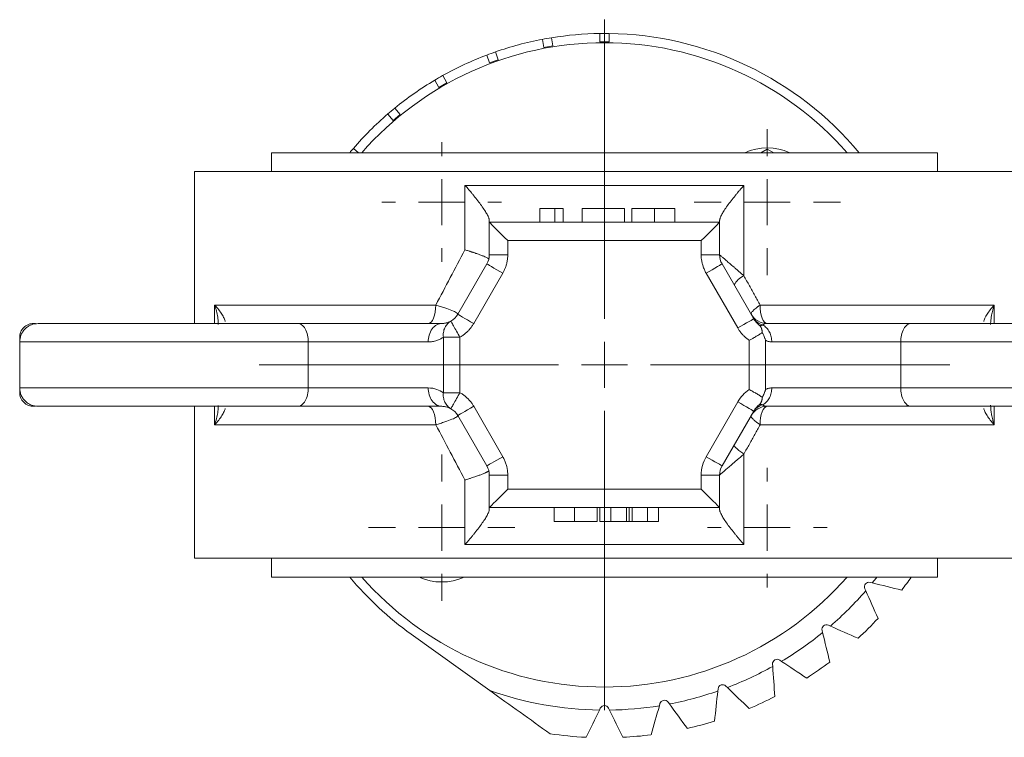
# Model space of a CAD drawing. Header units: millimetres. Extents: x 19 to 376, y -22 to 371.
# Tile 1 of 8: x 19 to 126, y -22 to 56. Entities that reach past the tile are written whole.
import ezdxf

# ---------------------------------------------------------------- set-up
doc = ezdxf.new("R2010")
doc.units = ezdxf.units.MM

# ---------------------------------------------------------------- blocks, each defined once
blk = doc.blocks.new('SW_CENTERMARKSYMBOL_3')
at = {"color": 0, "linetype": 'Continuous', "lineweight": 0}
for p, q in [((0, 5), (0, 7.935)), ((0, 0), (0, 2.5)), ((-5, 0), (-7.935, 0)), ((0, 0), (-2.5, 0)), ((0, 0), (0, -2.5)), ((0, 0), (2.5, 0)), ((5, 0), (7.935, 0)), ((0, -5), (0, -7.935))]:
    blk.add_line(p, q, dxfattribs=at)
blk = doc.blocks.new('SW_CENTERMARKSYMBOL_4')
at = {"color": 0, "linetype": 'Continuous', "lineweight": 0}
for p, q in [((0, 5), (0, 37.5)), ((0, 0), (0, 2.5)), ((-5, 0), (-37.5, 0)), ((0, 0), (-2.5, 0)), ((0, 0), (0, -2.5)), ((0, 0), (2.5, 0)), ((5, 0), (37.5, 0)), ((0, -5), (0, -37.5))]:
    blk.add_line(p, q, dxfattribs=at)
blk = doc.blocks.new('SW_CENTERMARKSYMBOL_5')
at = {"color": 0, "linetype": 'Continuous', "lineweight": 0}
for p, q in [((0, 5), (0, 6.5)), ((0, 0), (0, 2.5)), ((-5, 0), (-6.5, 0)), ((0, 0), (-2.5, 0)), ((0, 0), (0, -2.5)), ((0, 0), (2.5, 0)), ((5, 0), (6.5, 0)), ((0, -5), (0, -6.5))]:
    blk.add_line(p, q, dxfattribs=at)
blk = doc.blocks.new('SW_CENTERMARKSYMBOL_6')
at = {"color": 0, "linetype": 'Continuous', "lineweight": 0}
for p, q in [((0, 5), (0, 7.935)), ((0, 0), (0, 2.5)), ((-5, 0), (-7.935, 0)), ((0, 0), (-2.5, 0)), ((0, 0), (0, -2.5)), ((0, 0), (2.5, 0)), ((5, 0), (7.935, 0)), ((0, -5), (0, -7.935))]:
    blk.add_line(p, q, dxfattribs=at)
blk = doc.blocks.new('SW_CENTERMARKSYMBOL_7')
at = {"color": 0, "linetype": 'Continuous', "lineweight": 0}
for p, q in [((0, 5), (0, 6.5)), ((0, 0), (0, 2.5)), ((-5, 0), (-6.5, 0)), ((0, 0), (-2.5, 0)), ((0, 0), (0, -2.5)), ((0, 0), (2.5, 0)), ((5, 0), (6.5, 0)), ((0, -5), (0, -6.5))]:
    blk.add_line(p, q, dxfattribs=at)

msp = doc.modelspace()

# ---------------------------------------------------------------- linework, layer by layer
at = {"color": 7, "linetype": 'Continuous', "lineweight": 15}
for p, q in [((76.04, 53.88), (76.2, 53)), ((77.18, 53.17), (77.02, 54.05)), ((82.28, 54.51), (82.28, 53.62)), ((82.28, 53.62), (83.28, 53.62)), ((83.28, 53.62), (83.28, 54.51)), ((71.25, 51.67), (70.94, 52.51)), ((76.2, 53), (77.18, 53.17)), ((70, 52.17), (70.31, 51.33)), ((70.31, 51.33), (71.25, 51.67)), ((64.35, 49.44), (64.8, 48.66)), ((65.67, 49.16), (65.22, 49.94)), ((64.8, 48.66), (65.67, 49.16)), ((60.61, 45.73), (60.03, 46.41)), ((59.26, 45.77), (59.84, 45.08)), ((59.84, 45.08), (60.61, 45.73)), ((56.09, 41.57), (55.53, 42.04)), ((99.77, 41.57), (100.46, 41.97)), ((100.46, 41.97), (101.16, 41.57)), ((46.63, 41.57), (46.63, 39.52)), ((82.78, 41.57), (46.63, 41.57)), ((118.93, 41.57), (82.78, 41.57)), ((118.93, 39.52), (118.93, 41.57)), ((38.28, 39.52), (38.28, 23.02)), ((38.28, 39.52), (127.28, 39.52)), ((97.92, 38.02), (67.64, 38.02)), ((67.64, 38.02), (67.64, 31.02)), ((97.92, 28.2), (97.92, 38.02)), ((75.78, 35.52), (75.78, 34.02)), ((77.4, 35.52), (77.4, 34.02)), ((78.3, 35.52), (77.4, 35.52)), ((78.3, 35.52), (78.3, 34.02)), ((80.36, 35.52), (80.36, 34.02)), ((84.94, 35.52), (80.36, 35.52)), ((84.94, 35.52), (84.94, 34.02)), ((85.74, 35.52), (85.74, 34.02)), ((88.2, 35.52), (88.2, 34.02)), ((90.41, 35.52), (90.41, 34.02)), ((70.28, 34.02), (70.28, 30.48)), ((95.28, 34.02), (70.28, 34.02)), ((95.28, 30.48), (95.28, 34.02)), ((72.28, 32.02), (72.28, 30.48)), ((93.28, 32.02), (72.28, 32.02)), ((93.28, 30.48), (93.28, 32.02)), ((72.28, 30.48), (70.28, 30.48)), ((95.28, 30.48), (93.28, 30.48)), ((70.02, 29.48), (66.86, 24.02)), ((98.99, 23.53), (95.55, 29.48)), ((71.75, 28.48), (68.59, 23.02)), ((97.25, 22.53), (93.82, 28.48)), ((64.47, 25.02), (40.46, 25.02)), ((125.1, 25.02), (99.68, 25.02)), ((99.09, 23.39), (98.99, 23.53)), ((21.02, 23.02), (20.8, 23.02)), ((99.09, 23.36), (98.96, 23.51)), ((19.3, 21.52), (19.3, 21.02)), ((65.29, 15.5), (65.29, 21.53)), ((65.29, 21.53), (67.09, 21.53)), ((67.09, 21.53), (67.09, 15.5)), ((19.3, 21.02), (19.3, 16.02)), ((50.62, 21.02), (50.62, 16.02)), ((50.62, 21.02), (63.65, 21.02)), ((98.48, 15.85), (98.48, 21.19)), ((100.28, 21.19), (100.28, 15.85)), ((100.95, 21.02), (114.95, 21.02)), ((114.95, 16.02), (114.95, 21.02)), ((19.3, 16.02), (19.3, 15.52)), ((63.65, 16.02), (50.62, 16.02)), ((67.09, 15.5), (65.29, 15.5)), ((114.95, 16.02), (100.95, 16.02)), ((21.02, 14.02), (20.8, 14.02)), ((38.28, 14.02), (38.28, -2.48)), ((68.59, 14.02), (71.75, 8.55)), ((93.82, 8.55), (97.25, 14.5)), ((66.86, 13.02), (70.02, 7.55)), ((95.55, 7.55), (98.99, 13.5)), ((40.46, 12.02), (64.47, 12.02)), ((99.68, 12.02), (125.1, 12.02)), ((97.92, -0.98), (97.92, 8.84)), ((70.28, 6.55), (70.28, 3.02)), ((70.28, 6.55), (72.28, 6.55)), ((72.28, 6.55), (72.28, 5.02)), ((93.28, 5.02), (93.28, 6.55)), ((93.28, 6.55), (95.28, 6.55)), ((95.28, 3.02), (95.28, 6.55)), ((67.64, 6.02), (67.64, -0.98)), ((72.28, 5.02), (93.28, 5.02)), ((70.28, 3.02), (95.28, 3.02)), ((77.31, 1.52), (77.31, 3.02)), ((79.52, 1.52), (79.52, 3.02)), ((81.98, 1.52), (81.98, 3.02)), ((82.29, 1.52), (82.29, 3.02)), ((83.48, 1.52), (83.48, 3.02)), ((85.19, 1.52), (85.19, 3.02)), ((85.47, 3.02), (85.47, 1.52)), ((85.8, 3.02), (85.8, 1.52)), ((87.46, 1.52), (87.46, 3.02)), ((88.66, 1.52), (88.66, 3.02)), ((82.29, 1.52), (83.48, 1.52)), ((83.48, 1.52), (85.19, 1.52)), ((85.8, 1.52), (87.46, 1.52)), ((87.46, 1.52), (88.66, 1.52)), ((67.64, -0.98), (97.92, -0.98)), ((38.28, -2.48), (127.28, -2.48)), ((46.63, -2.48), (46.63, -4.53)), ((118.93, -4.53), (118.93, -2.48)), ((46.63, -4.53), (118.93, -4.53)), ((111.63, -5.1), (111.86, -5.16)), ((111.05, -5.79), (111.15, -6.01)), ((106.4, -10.33), (106.46, -10.56)), ((107.09, -9.75), (107.31, -9.85)), ((70.33, -16.86), (61.8, -10.74)), ((101.81, -13.54), (102.01, -13.68)), ((101.03, -13.99), (101.05, -14.23)), ((95.11, -16.67), (95.09, -16.91)), ((95.96, -16.36), (96.13, -16.53)), ((89.7, -18.12), (89.84, -18.31)), ((82.33, -18.76), (82.23, -18.98)), ((83.23, -18.76), (83.34, -18.98)), ((88.81, -18.27), (88.75, -18.51))]:
    msp.add_line(p, q, dxfattribs=at)
at = {"color": 8, "linetype": 'Continuous', "lineweight": 15}
for p, q in [((40.46, 25.02), (40.46, 23.02)), ((125.1, 23.02), (125.1, 25.02)), ((19.3, 21.02), (50.62, 21.02)), ((114.95, 21.02), (146.27, 21.02)), ((50.62, 16.02), (19.3, 16.02)), ((146.27, 16.02), (114.95, 16.02)), ((40.46, 14.02), (40.46, 12.02)), ((125.1, 12.02), (125.1, 14.02))]:
    msp.add_line(p, q, dxfattribs=at)
at = {"color": 7, "linetype": 'Continuous', "lineweight": 15, "flags": 128}
for points in [[(70.28, 34.02), (70.31, 33.99), (70.4, 33.9), (70.55, 33.75), (70.75, 33.55), (71, 33.3), (71.28, 33.02), (71.6, 32.7), (71.94, 32.36), (72.28, 32.02)], [(95.28, 34.02), (95.25, 33.99), (95.16, 33.9), (95.02, 33.75), (94.82, 33.55), (94.57, 33.3), (94.28, 33.02), (93.97, 32.7), (93.63, 32.36), (93.28, 32.02)], [(70.02, 29.48), (70.05, 29.46), (70.15, 29.41), (70.31, 29.31), (70.52, 29.19), (70.78, 29.04), (71.08, 28.86), (71.41, 28.68), (71.75, 28.48)], [(93.82, 28.48), (94.16, 28.68), (94.48, 28.86), (94.78, 29.04), (95.04, 29.19), (95.26, 29.31), (95.42, 29.41), (95.52, 29.46), (95.55, 29.48)], [(64.47, 25.02), (64.45, 24.63), (64.4, 24.25), (64.33, 23.91), (64.22, 23.6), (64.1, 23.35), (63.96, 23.17), (63.8, 23.06), (63.64, 23.02)], [(100.44, 23.02), (100.29, 23.06), (100.15, 23.17), (100.02, 23.35), (99.9, 23.6), (99.81, 23.91), (99.74, 24.25), (99.69, 24.63), (99.68, 25.02)], [(68.59, 23.02), (68.25, 23.21), (67.93, 23.4), (67.63, 23.57), (67.37, 23.72), (67.15, 23.85), (66.99, 23.94), (66.89, 24), (66.86, 24.02)], [(98.99, 23.53), (98.95, 23.51), (98.86, 23.45), (98.7, 23.36), (98.48, 23.24), (98.22, 23.09), (97.92, 22.91), (97.59, 22.73), (97.25, 22.53)], [(63.64, 14.02), (63.8, 13.98), (63.96, 13.87), (64.1, 13.68), (64.22, 13.43), (64.33, 13.13), (64.4, 12.78), (64.45, 12.41), (64.47, 12.02)], [(66.86, 13.02), (66.89, 13.04), (66.99, 13.09), (67.15, 13.19), (67.37, 13.31), (67.63, 13.46), (67.93, 13.63), (68.25, 13.82), (68.59, 14.02)], [(97.25, 14.5), (97.59, 14.31), (97.92, 14.12), (98.22, 13.95), (98.48, 13.8), (98.7, 13.67), (98.86, 13.58), (98.95, 13.52), (98.99, 13.5)], [(99.68, 12.02), (99.69, 12.41), (99.74, 12.78), (99.81, 13.13), (99.9, 13.43), (100.02, 13.68), (100.15, 13.87), (100.29, 13.98), (100.44, 14.02)], [(71.75, 8.55), (71.41, 8.36), (71.08, 8.17), (70.78, 8), (70.52, 7.85), (70.31, 7.72), (70.15, 7.63), (70.05, 7.57), (70.02, 7.55)], [(95.55, 7.55), (95.52, 7.57), (95.42, 7.63), (95.26, 7.72), (95.04, 7.85), (94.78, 8), (94.48, 8.17), (94.16, 8.36), (93.82, 8.55)], [(70.28, 3.02), (70.31, 3.05), (70.4, 3.14), (70.55, 3.29), (70.75, 3.49), (71, 3.73), (71.28, 4.02), (71.6, 4.33), (71.94, 4.67), (72.28, 5.02)], [(95.28, 3.02), (95.25, 3.05), (95.16, 3.14), (95.02, 3.29), (94.82, 3.49), (94.57, 3.73), (94.28, 4.02), (93.97, 4.33), (93.63, 4.67), (93.28, 5.02)], [(112.36, -4.53), (112.29, -4.63), (111.86, -5.16)]]:
    msp.add_lwpolyline(points, dxfattribs=at)
at = {"color": 7, "linetype": 'Continuous', "lineweight": 15}
for centre, radius, start, end in [((82.78, 18.52), 36, 89.2042, 90.7958), ((82.78, 18.52), 35, 90, 138.809), ((82.78, 18.52), 36, 100.7958, 109.2042), ((82.78, 18.52), 36, 99.2042, 100.7958), ((82.78, 18.52), 36, 90.7958, 99.2042), ((82.78, 18.52), 35, 41.191, 90), ((82.78, 18.52), 36, 39.8125, 89.2042), ((82.78, 18.52), 36, 109.2042, 110.7958), ((82.78, 18.52), 36, 110.7958, 119.2042), ((82.78, 18.52), 36, 120.7958, 129.2042), ((82.78, 18.52), 36, 119.2042, 120.7958), ((82.78, 18.52), 36, 129.2042, 130.7958), ((82.78, 18.52), 36, 130.7958, 139.2042), ((82.78, 18.52), 36, 139.2042, 140.1875), ((100.46, 36.2), 5.9, 65.5835, 114.4165), ((68.28, 30.48), 2, 330, 360), ((97.28, 30.48), 2, 180, 210), ((98.71, 26.32), 2.04, 112.6797, 154.4367), ((65.13, 25.02), 2, 299.383, 330), ((100.44, 25.02), 2, 210, 270), ((100.48, 24.59), 1.82, 210.2639, 253.5181), ((100.44, 12.02), 2, 90, 150), ((100.48, 12.45), 1.82, 106.4819, 149.7361), ((65.13, 12.02), 2, 30, 60.617), ((68.28, 6.55), 2, 360, 30), ((97.28, 6.55), 2, 150, 180), ((82.78, 18.52), 36, 219.8125, 234.3504), ((82.78, 18.52), 35, 221.191, 318.809), ((65.11, 0.84), 5.9, 245.5835, 294.4165), ((111.51, -5.59), 0.5, 76.0671, 203.9329), ((82.78, 18.52), 40.5, 322.8306, 325.31), ((82.78, 18.52), 37.5, 310.8474, 319.1526), ((82.78, 18.52), 40.5, 312.8306, 317.1694), ((82.78, 18.52), 37.5, 300.8474, 309.1526), ((106.89, -10.21), 0.5, 66.0671, 193.9329), ((101.53, -13.96), 0.5, 56.0671, 183.9329), ((82.78, 18.52), 40.5, 302.8306, 307.1694), ((82.78, 18.52), 37.5, 290.8474, 299.1526), ((82.78, 18.52), 37.5, 250.6106, 269.1526), ((82.78, 18.52), 37.5, 280.8474, 289.1526), ((95.61, -16.72), 0.5, 46.0671, 173.9329), ((89.29, -18.41), 0.5, 36.0671, 163.9329), ((82.78, 18.52), 40.5, 292.8306, 297.1694), ((82.78, -18.98), 0.5, 26.0671, 153.9329), ((82.78, 18.52), 37.5, 270.8474, 279.1526), ((82.78, 18.52), 40.5, 282.8306, 287.1694), ((82.78, 18.52), 40.5, 261.6165, 267.1694), ((82.78, 18.52), 40.5, 272.8306, 277.1694)]:
    msp.add_arc(centre, radius, start, end, dxfattribs=at)
for points, knots in [([(70.28, 34.21), (70.28, 34.22), (70.28, 34.25), (70.27, 34.3), (70.26, 34.36), (70.24, 34.42), (70.21, 34.52), (70.14, 34.67), (70.01, 34.93), (69.78, 35.31), (69.44, 35.81), (69.05, 36.34), (68.69, 36.79), (68.39, 37.16), (68.16, 37.43), (67.91, 37.72), (67.74, 37.91), (67.64, 38.02)], [0, 0, 0, 0, 0.024265, 0.048889, 0.073895, 0.099306, 0.125146, 0.186346, 0.250599, 0.36872, 0.500443, 0.625208, 0.749407, 0.80825, 0.874432, 0.926695, 1, 1, 1, 1]), ([(97.92, 38.02), (97.87, 37.96), (97.77, 37.85), (97.63, 37.69), (97.52, 37.56), (97.37, 37.39), (97.18, 37.16), (96.88, 36.79), (96.52, 36.34), (96.12, 35.81), (95.78, 35.31), (95.56, 34.93), (95.42, 34.67), (95.35, 34.51), (95.31, 34.38), (95.29, 34.28), (95.28, 34.23), (95.28, 34.21)], [0, 0, 0, 0, 0.039284, 0.073308, 0.102073, 0.125579, 0.191757, 0.250605, 0.374805, 0.499572, 0.631291, 0.749418, 0.813666, 0.874872, 0.917691, 0.959364, 1, 1, 1, 1]), ([(77.4, 35.52), (77.35, 35.52), (77.24, 35.52), (77.06, 35.52), (76.86, 35.52), (76.63, 35.52), (76.41, 35.52), (76.19, 35.52), (75.98, 35.52), (75.85, 35.52), (75.78, 35.52)], [0, 0, 0, 0, 0.11167, 0.232094, 0.362743, 0.502558, 0.641525, 0.771098, 0.890162, 1, 1, 1, 1]), ([(88.2, 35.52), (88.11, 35.52), (87.94, 35.52), (87.68, 35.52), (87.44, 35.52), (87.21, 35.52), (87, 35.52), (86.79, 35.52), (86.6, 35.52), (86.42, 35.52), (86.26, 35.52), (86.12, 35.52), (86.01, 35.52), (85.91, 35.52), (85.84, 35.52), (85.78, 35.52), (85.75, 35.52), (85.75, 35.52), (85.74, 35.52)], [0, 0, 0, 0, 0.056157, 0.110133, 0.162537, 0.213912, 0.265146, 0.31651, 0.369179, 0.423123, 0.479276, 0.538691, 0.601978, 0.670125, 0.74365, 0.82281, 0.908261, 1, 1, 1, 1]), ([(90.41, 35.52), (90.41, 35.52), (90.4, 35.52), (90.35, 35.52), (90.26, 35.52), (90.15, 35.52), (90.05, 35.52), (89.97, 35.52), (89.88, 35.52), (89.79, 35.52), (89.68, 35.52), (89.57, 35.52), (89.46, 35.52), (89.34, 35.52), (89.21, 35.52), (89.08, 35.52), (88.94, 35.52), (88.8, 35.52), (88.66, 35.52), (88.51, 35.52), (88.35, 35.52), (88.25, 35.52), (88.2, 35.52)], [0, 0, 0, 0, 0.088899, 0.17544, 0.261633, 0.34801, 0.390819, 0.432814, 0.473776, 0.514166, 0.554107, 0.594121, 0.63362, 0.673585, 0.71348, 0.75336, 0.792891, 0.833007, 0.873643, 0.914893, 0.95695, 1, 1, 1, 1]), ([(67.64, 31.02), (67.71, 31), (67.83, 30.96), (68, 30.91), (68.15, 30.86), (68.28, 30.82), (68.39, 30.78), (68.49, 30.75), (68.63, 30.7), (68.81, 30.64), (69.07, 30.55), (69.37, 30.44), (69.68, 30.32), (69.9, 30.22), (70.06, 30.14), (70.17, 30.08), (70.21, 30.05), (70.23, 30.03)], [0, 0, 0, 0, 0.048105, 0.092131, 0.132078, 0.167945, 0.199732, 0.22744, 0.251069, 0.322966, 0.385331, 0.500395, 0.629017, 0.75005, 0.835454, 0.91876, 1, 1, 1, 1]), ([(72.28, 30.48), (72.28, 30.41), (72.28, 30.27), (72.26, 30.06), (72.24, 29.86), (72.2, 29.65), (72.14, 29.4), (72.05, 29.11), (71.91, 28.79), (71.8, 28.58), (71.75, 28.48)], [0, 0, 0, 0, 0.100243, 0.200094, 0.299828, 0.399722, 0.500049, 0.666854, 0.833078, 1, 1, 1, 1]), ([(93.82, 28.48), (93.78, 28.54), (93.72, 28.66), (93.63, 28.85), (93.55, 29.05), (93.48, 29.24), (93.4, 29.49), (93.34, 29.79), (93.29, 30.13), (93.29, 30.36), (93.28, 30.48)], [0, 0, 0, 0, 0.1002431, 0.2000942, 0.2998285, 0.3997219, 0.5000494, 0.6668542, 0.833078, 1, 1, 1, 1]), ([(95.28, 30.48), (95.28, 30.48), (95.29, 30.48), (95.3, 30.47), (95.32, 30.45), (95.34, 30.43), (95.38, 30.4), (95.42, 30.36), (95.51, 30.29), (95.69, 30.13), (96, 29.86), (96.39, 29.52), (96.76, 29.2), (97.09, 28.92), (97.34, 28.7), (97.62, 28.45), (97.82, 28.28), (97.92, 28.2)], [0, 0, 0, 0, 0.031525, 0.063167, 0.09497, 0.126978, 0.159233, 0.191778, 0.224653, 0.339783, 0.462593, 0.586094, 0.721337, 0.78456, 0.852059, 0.923864, 1, 1, 1, 1]), ([(99.68, 25.02), (99.49, 25.36), (99.1, 26.06), (98.52, 27.12), (98.12, 27.84), (97.92, 28.2)], [0, 0, 0, 0, 0.327931, 0.661264, 1, 1, 1, 1]), ([(66.86, 24.02), (66.88, 24.06), (66.83, 24.12), (66.61, 24.26), (66.44, 24.34), (66, 24.52), (65.74, 24.61), (65.29, 24.76), (65.14, 24.81), (64.81, 24.91), (64.64, 24.97), (64.47, 25.02)], [0, 0, 0, 0, 0.25, 0.25, 0.5, 0.5, 0.75, 0.75, 0.875, 0.875, 1, 1, 1, 1]), ([(99.68, 25.02), (99.65, 25), (99.59, 24.95), (99.51, 24.9), (99.43, 24.84), (99.34, 24.77), (99.2, 24.66), (99.05, 24.54), (98.9, 24.4), (98.79, 24.27), (98.73, 24.18), (98.7, 24.11), (98.69, 24.06), (98.7, 24.03), (98.71, 24.02)], [0, 0, 0, 0, 0.050964, 0.092653, 0.125067, 0.191097, 0.250118, 0.382175, 0.500031, 0.629101, 0.749946, 0.835436, 0.918658, 1, 1, 1, 1]), ([(125.1, 25.02), (125.08, 24.94), (125.03, 24.81), (124.98, 24.63), (124.92, 24.43), (124.86, 24.2), (124.8, 23.89), (124.75, 23.57), (124.71, 23.22), (124.71, 23.01), (124.71, 22.91)], [0, 0, 0, 0, 0.10242, 0.18615, 0.251189, 0.383336, 0.500991, 0.682086, 0.848404, 1, 1, 1, 1]), ([(21.3, 23.02), (21.04, 22.99), (20.66, 22.95), (20.19, 22.7), (19.87, 22.44), (19.61, 22.12), (19.36, 21.66), (19.32, 21.27), (19.3, 21.02)], [0, 0, 0, 0, 0.239456, 0.36836, 0.5, 0.631639, 0.760543, 1, 1, 1, 1]), ([(19.3, 21.52), (19.3, 21.69), (19.33, 21.88), (19.47, 22.25), (19.59, 22.43), (19.88, 22.72), (20.06, 22.84), (20.43, 22.99), (20.62, 23.02), (20.8, 23.02)], [0, 0, 0, 0, 0.25, 0.25, 0.5, 0.5, 0.75, 0.75, 1, 1, 1, 1]), ([(21.3, 23.02), (21.3, 23.02), (21.3, 23.02), (21.31, 23.02), (21.33, 23.02), (21.36, 23.02), (21.42, 23.02), (21.53, 23.02), (21.7, 23.02), (21.93, 23.02), (22.28, 23.02), (22.81, 23.02), (23.62, 23.02), (24.61, 23.02), (25.8, 23.02), (27.19, 23.02), (28.76, 23.02), (30.5, 23.02), (32.39, 23.02), (34.38, 23.02), (36.44, 23.02), (38.52, 23.02), (40.59, 23.02), (42.6, 23.02), (44.21, 23.02), (45.44, 23.02), (46.32, 23.02), (47.17, 23.02), (47.89, 23.02), (48.5, 23.02), (49, 23.02), (49.33, 23.02), (49.49, 23.02)], [0, 0, 0, 0, 0.010103, 0.020201, 0.030299, 0.040401, 0.050512, 0.074973, 0.099446, 0.123025, 0.146617, 0.191871, 0.237125, 0.28428, 0.333197, 0.383685, 0.435505, 0.488371, 0.541957, 0.595911, 0.649865, 0.703452, 0.756317, 0.808137, 0.858625, 0.883085, 0.907559, 0.931138, 0.95473, 0.96982, 0.984904, 1, 1, 1, 1]), ([(49.49, 23.02), (49.62, 23.02), (49.77, 22.97), (50.04, 22.78), (50.18, 22.63), (50.4, 22.24), (50.49, 22), (50.6, 21.51), (50.62, 21.25), (50.62, 21.02)], [0, 0, 0, 0, 0.25, 0.25, 0.5, 0.5, 0.75, 0.75, 1, 1, 1, 1]), ([(49.49, 23.02), (49.58, 23.02), (49.77, 23.02), (50.05, 23.02), (50.35, 23.02), (50.64, 23.02), (50.94, 23.02), (51.46, 23.02), (52.22, 23.02), (53.25, 23.02), (54.32, 23.02), (55.78, 23.02), (57.65, 23.02), (59.48, 23.02), (60.87, 23.02), (61.85, 23.02), (62.78, 23.02), (63.55, 23.02), (64.17, 23.02), (64.66, 23.02), (64.97, 23.02), (65.13, 23.02)], [0, 0, 0, 0, 0.019691, 0.039352, 0.058999, 0.078648, 0.098314, 0.118013, 0.179909, 0.241835, 0.305842, 0.369881, 0.500006, 0.630131, 0.694138, 0.758176, 0.820072, 0.881998, 0.921346, 0.960639, 1, 1, 1, 1]), ([(63.65, 21.02), (63.65, 21.25), (63.69, 21.51), (63.83, 22), (63.94, 22.24), (64.23, 22.63), (64.4, 22.78), (64.77, 22.97), (64.95, 23.02), (65.13, 23.02)], [0, 0, 0, 0, 0.25, 0.25, 0.5, 0.5, 0.75, 0.75, 1, 1, 1, 1]), ([(65.13, 23.02), (65.17, 23.02), (65.25, 23.02), (65.36, 23.03), (65.48, 23.05), (65.59, 23.07), (65.74, 23.11), (65.92, 23.18), (66.05, 23.24), (66.11, 23.27)], [0, 0, 0, 0, 0.093855, 0.19083, 0.290966, 0.394296, 0.500853, 0.745891, 1, 1, 1, 1]), ([(65.29, 21.53), (65.27, 21.7), (65.27, 21.88), (65.33, 22.23), (65.38, 22.4), (65.53, 22.72), (65.62, 22.86), (65.85, 23.1), (65.98, 23.2), (66.11, 23.27)], [0, 0, 0, 0, 0.25, 0.25, 0.5, 0.5, 0.75, 0.75, 1, 1, 1, 1]), ([(66.11, 23.27), (66.11, 23.27), (66.13, 23.24), (66.23, 23.07), (66.3, 22.93), (66.49, 22.59), (66.61, 22.39), (66.85, 21.96), (66.98, 21.74), (67.09, 21.53)], [0, 0, 0, 0, 0.25, 0.25, 0.5, 0.5, 0.75, 0.75, 1, 1, 1, 1]), ([(68.59, 23.02), (68.56, 22.97), (68.5, 22.86), (68.4, 22.72), (68.3, 22.57), (68.18, 22.43), (68.07, 22.3), (67.9, 22.13), (67.68, 21.93), (67.4, 21.71), (67.19, 21.59), (67.09, 21.53)], [0, 0, 0, 0, 0.083584, 0.166851, 0.249966, 0.333095, 0.416405, 0.500061, 0.666872, 0.833074, 1, 1, 1, 1]), ([(98.48, 21.19), (98.43, 21.22), (98.33, 21.3), (98.19, 21.41), (98.05, 21.53), (97.92, 21.66), (97.76, 21.82), (97.59, 22.02), (97.41, 22.27), (97.31, 22.44), (97.25, 22.53)], [0, 0, 0, 0, 0.100027, 0.19993, 0.299901, 0.40013, 0.500806, 0.666948, 0.833064, 1, 1, 1, 1]), ([(99.96, 22.85), (99.94, 22.84), (99.89, 22.83), (99.83, 22.82), (99.77, 22.81), (99.7, 22.8), (99.65, 22.81), (99.62, 22.81)], [0, 0, 0, 0, 0.148104, 0.31545, 0.50205, 0.696534, 1, 1, 1, 1]), ([(99.92, 22.05), (99.92, 22.07), (99.91, 22.13), (99.9, 22.21), (99.88, 22.3), (99.86, 22.4), (99.81, 22.53), (99.75, 22.65), (99.68, 22.75), (99.64, 22.79), (99.62, 22.81)], [0, 0, 0, 0, 0.0822428, 0.165588, 0.2499945, 0.3714213, 0.4982875, 0.7488088, 0.87439, 1, 1, 1, 1]), ([(100.44, 23.02), (100.41, 23.02), (100.34, 23.01), (100.25, 23), (100.17, 22.98), (100.11, 22.95), (100.06, 22.92), (100.01, 22.89), (99.98, 22.86), (99.96, 22.85)], [0, 0, 0, 0, 0.157698, 0.32443, 0.499634, 0.618973, 0.749448, 0.848915, 1, 1, 1, 1]), ([(99.96, 22.85), (100.11, 22.77), (100.25, 22.66), (100.5, 22.4), (100.61, 22.24), (100.78, 21.91), (100.85, 21.73), (100.93, 21.37), (100.95, 21.19), (100.95, 21.02)], [0, 0, 0, 0, 0.25, 0.25, 0.5, 0.5, 0.75, 0.75, 1, 1, 1, 1]), ([(116.08, 23.02), (115.55, 23.02), (114.98, 23.02), (113.75, 23.02), (113.1, 23.02), (111.73, 23.02), (111.01, 23.02), (109.55, 23.02), (108.8, 23.02), (107.31, 23.02), (106.57, 23.02), (105.14, 23.02), (104.45, 23.02), (103.14, 23.02), (102.53, 23.02), (101.41, 23.02), (100.89, 23.02), (100.44, 23.02)], [0, 0, 0, 0, 0.125, 0.125, 0.25, 0.25, 0.375, 0.375, 0.5, 0.5, 0.625, 0.625, 0.75, 0.75, 0.875, 0.875, 1, 1, 1, 1]), ([(116.08, 23.02), (115.94, 23.02), (115.8, 22.97), (115.52, 22.78), (115.39, 22.63), (115.17, 22.24), (115.08, 22), (114.97, 21.51), (114.95, 21.25), (114.95, 21.02)], [0, 0, 0, 0, 0.25, 0.25, 0.5, 0.5, 0.75, 0.75, 1, 1, 1, 1]), ([(144.27, 23.02), (144.27, 23.02), (144.03, 23.02), (143.42, 23.02), (143.18, 23.02), (142.76, 23.02), (142.61, 23.02), (142.29, 23.02), (142.12, 23.02), (141.19, 23.02), (140.24, 23.02), (137.93, 23.02), (136.57, 23.02), (134.29, 23.02), (133.5, 23.02), (131.86, 23.02), (131.01, 23.02), (129.29, 23.02), (128.42, 23.02), (126.68, 23.02), (125.82, 23.02), (123.26, 23.02), (121.62, 23.02), (118.63, 23.02), (117.27, 23.02), (116.08, 23.02)], [0, 0, 0, 0, 0.125, 0.125, 0.1875, 0.1875, 0.21875, 0.21875, 0.25, 0.25, 0.375, 0.375, 0.5, 0.5, 0.5625, 0.5625, 0.625, 0.625, 0.6875, 0.6875, 0.75, 0.75, 0.875, 0.875, 1, 1, 1, 1]), ([(65.29, 21.53), (65.25, 21.51), (65.18, 21.46), (65.07, 21.39), (64.93, 21.32), (64.77, 21.24), (64.57, 21.17), (64.35, 21.1), (64.12, 21.05), (63.89, 21.02), (63.73, 21.02), (63.65, 21.02)], [0, 0, 0, 0, 0.088308, 0.171653, 0.250048, 0.37887, 0.499956, 0.633866, 0.761665, 0.88361, 1, 1, 1, 1]), ([(98.48, 21.19), (98.52, 21.21), (98.61, 21.26), (98.74, 21.33), (98.9, 21.41), (99.07, 21.51), (99.32, 21.66), (99.56, 21.8), (99.75, 21.93), (99.86, 22), (99.9, 22.03), (99.92, 22.05)], [0, 0, 0, 0, 0.08159, 0.16537, 0.251102, 0.372401, 0.50075, 0.750439, 0.874749, 0.95019, 1, 1, 1, 1]), ([(99.92, 22.05), (99.94, 22), (99.99, 21.91), (100.06, 21.77), (100.13, 21.6), (100.19, 21.44), (100.24, 21.3), (100.26, 21.23), (100.28, 21.19)], [0, 0, 0, 0, 0.153754, 0.320258, 0.500072, 0.7499, 0.860339, 1, 1, 1, 1]), ([(100.95, 21.02), (100.91, 21.02), (100.83, 21.02), (100.72, 21.04), (100.61, 21.06), (100.49, 21.09), (100.38, 21.13), (100.31, 21.17), (100.28, 21.19)], [0, 0, 0, 0, 0.153086, 0.311267, 0.474814, 0.643974, 0.818969, 1, 1, 1, 1]), ([(19.3, 16.02), (19.32, 15.77), (19.36, 15.38), (19.61, 14.91), (19.87, 14.59), (20.19, 14.33), (20.66, 14.09), (21.04, 14.04), (21.3, 14.02)], [0, 0, 0, 0, 0.239457, 0.368361, 0.5, 0.63164, 0.760544, 1, 1, 1, 1]), ([(20.8, 14.02), (20.62, 14.02), (20.43, 14.05), (20.06, 14.2), (19.88, 14.31), (19.59, 14.6), (19.47, 14.78), (19.33, 15.15), (19.3, 15.34), (19.3, 15.52)], [0, 0, 0, 0, 0.25, 0.25, 0.5, 0.5, 0.75, 0.75, 1, 1, 1, 1]), ([(50.62, 16.02), (50.62, 15.78), (50.6, 15.53), (50.49, 15.03), (50.4, 14.8), (50.18, 14.41), (50.04, 14.26), (49.77, 14.06), (49.62, 14.02), (49.49, 14.02)], [0, 0, 0, 0, 0.25, 0.25, 0.5, 0.5, 0.75, 0.75, 1, 1, 1, 1]), ([(65.29, 15.5), (65.08, 15.64), (64.85, 15.77), (64.3, 15.96), (63.99, 16.02), (63.65, 16.02)], [0, 0, 0, 0, 0.5, 0.5, 1, 1, 1, 1]), ([(65.13, 14.02), (64.95, 14.02), (64.77, 14.06), (64.4, 14.26), (64.23, 14.41), (63.94, 14.8), (63.83, 15.03), (63.69, 15.53), (63.65, 15.78), (63.65, 16.02)], [0, 0, 0, 0, 0.25, 0.25, 0.5, 0.5, 0.75, 0.75, 1, 1, 1, 1]), ([(66.11, 13.76), (65.98, 13.84), (65.85, 13.93), (65.62, 14.18), (65.53, 14.32), (65.38, 14.63), (65.33, 14.8), (65.27, 15.15), (65.27, 15.33), (65.29, 15.5)], [0, 0, 0, 0, 0.25, 0.25, 0.5, 0.5, 0.75, 0.75, 1, 1, 1, 1]), ([(67.09, 15.5), (66.98, 15.3), (66.85, 15.08), (66.61, 14.65), (66.49, 14.44), (66.3, 14.1), (66.23, 13.97), (66.13, 13.8), (66.11, 13.76), (66.11, 13.76)], [0, 0, 0, 0, 0.25, 0.25, 0.5, 0.5, 0.75, 0.75, 1, 1, 1, 1]), ([(67.09, 15.5), (67.14, 15.47), (67.25, 15.41), (67.39, 15.32), (67.54, 15.21), (67.68, 15.1), (67.81, 14.98), (67.99, 14.82), (68.19, 14.6), (68.41, 14.32), (68.53, 14.12), (68.59, 14.02)], [0, 0, 0, 0, 0.083584, 0.166851, 0.249966, 0.333095, 0.416405, 0.500061, 0.666872, 0.833074, 1, 1, 1, 1]), ([(98.48, 15.85), (98.23, 15.67), (98, 15.47), (97.59, 15.02), (97.41, 14.77), (97.25, 14.5)], [0, 0, 0, 0, 0.5, 0.5, 1, 1, 1, 1]), ([(99.92, 14.99), (99.9, 15), (99.85, 15.04), (99.75, 15.11), (99.56, 15.23), (99.32, 15.38), (99.07, 15.52), (98.88, 15.63), (98.68, 15.74), (98.54, 15.81), (98.48, 15.85)], [0, 0, 0, 0, 0.052697, 0.1252572, 0.2495732, 0.499273, 0.6273991, 0.748933, 0.8766374, 1, 1, 1, 1]), ([(99.92, 14.99), (99.92, 14.96), (99.91, 14.89), (99.9, 14.8), (99.88, 14.71), (99.85, 14.62), (99.82, 14.53), (99.78, 14.45), (99.74, 14.37), (99.68, 14.29), (99.65, 14.25), (99.62, 14.22)], [0, 0, 0, 0, 0.093719, 0.190199, 0.289656, 0.392271, 0.498193, 0.619353, 0.748537, 0.867716, 1, 1, 1, 1]), ([(100.28, 15.85), (100.26, 15.81), (100.24, 15.74), (100.19, 15.59), (100.12, 15.41), (100.03, 15.2), (99.96, 15.06), (99.92, 14.99)], [0, 0, 0, 0, 0.13964, 0.250119, 0.499879, 0.764583, 1, 1, 1, 1]), ([(100.95, 16.02), (100.95, 15.85), (100.93, 15.67), (100.85, 15.31), (100.78, 15.13), (100.61, 14.79), (100.5, 14.64), (100.25, 14.38), (100.11, 14.27), (99.96, 14.19)], [0, 0, 0, 0, 0.25, 0.25, 0.5, 0.5, 0.75, 0.75, 1, 1, 1, 1]), ([(100.28, 15.85), (100.31, 15.86), (100.38, 15.9), (100.49, 15.94), (100.61, 15.98), (100.72, 16), (100.83, 16.01), (100.91, 16.02), (100.95, 16.02)], [0, 0, 0, 0, 0.181031, 0.356026, 0.525186, 0.688733, 0.846914, 1, 1, 1, 1]), ([(116.08, 14.02), (115.94, 14.02), (115.8, 14.06), (115.52, 14.26), (115.39, 14.41), (115.17, 14.8), (115.08, 15.03), (114.97, 15.53), (114.95, 15.78), (114.95, 16.02)], [0, 0, 0, 0, 0.25, 0.25, 0.5, 0.5, 0.75, 0.75, 1, 1, 1, 1]), ([(21.3, 14.02), (21.3, 14.02), (21.53, 14.02), (22.14, 14.02), (22.39, 14.02), (22.81, 14.02), (22.95, 14.02), (23.27, 14.02), (23.45, 14.02), (24.38, 14.02), (25.32, 14.02), (27.64, 14.02), (29, 14.02), (31.27, 14.02), (32.07, 14.02), (33.71, 14.02), (34.56, 14.02), (36.27, 14.02), (37.15, 14.02), (38.88, 14.02), (39.75, 14.02), (42.3, 14.02), (43.94, 14.02), (46.94, 14.02), (48.3, 14.02), (49.49, 14.02)], [0, 0, 0, 0, 0.125, 0.125, 0.1875, 0.1875, 0.21875, 0.21875, 0.25, 0.25, 0.375, 0.375, 0.5, 0.5, 0.5625, 0.5625, 0.625, 0.625, 0.6875, 0.6875, 0.75, 0.75, 0.875, 0.875, 1, 1, 1, 1]), ([(49.49, 14.02), (50.03, 14.02), (50.62, 14.02), (51.88, 14.02), (52.55, 14.02), (53.94, 14.02), (54.67, 14.02), (56.15, 14.02), (56.9, 14.02), (58.38, 14.02), (59.12, 14.02), (60.53, 14.02), (61.22, 14.02), (62.5, 14.02), (63.09, 14.02), (64.19, 14.02), (64.69, 14.02), (65.13, 14.02)], [0, 0, 0, 0, 0.125, 0.125, 0.25, 0.25, 0.375, 0.375, 0.5, 0.5, 0.625, 0.625, 0.75, 0.75, 0.875, 0.875, 1, 1, 1, 1]), ([(66.11, 13.76), (66.08, 13.78), (66.02, 13.81), (65.91, 13.86), (65.81, 13.9), (65.67, 13.94), (65.52, 13.98), (65.33, 14.01), (65.19, 14.02), (65.13, 14.02)], [0, 0, 0, 0, 0.128206, 0.254115, 0.377761, 0.499179, 0.674964, 0.84185, 1, 1, 1, 1]), ([(99.62, 14.22), (99.64, 14.23), (99.68, 14.23), (99.73, 14.23), (99.79, 14.22), (99.86, 14.22), (99.93, 14.2), (99.96, 14.19)], [0, 0, 0, 0, 0.214812, 0.380018, 0.497978, 0.77059, 1, 1, 1, 1]), ([(99.96, 14.19), (99.98, 14.17), (100.01, 14.14), (100.06, 14.11), (100.11, 14.08), (100.19, 14.05), (100.29, 14.02), (100.39, 14.02), (100.44, 14.02)], [0, 0, 0, 0, 0.15109, 0.250561, 0.38104, 0.500384, 0.760038, 1, 1, 1, 1]), ([(116.08, 14.02), (115.99, 14.02), (115.81, 14.02), (115.53, 14.02), (115.24, 14.02), (114.96, 14.02), (114.66, 14.02), (114.15, 14.02), (113.41, 14.02), (112.4, 14.02), (111.36, 14.02), (109.9, 14.02), (108.04, 14.02), (106.21, 14.02), (104.8, 14.02), (103.8, 14.02), (102.85, 14.02), (102.06, 14.02), (101.43, 14.02), (100.91, 14.02), (100.6, 14.02), (100.44, 14.02)], [0, 0, 0, 0, 0.019178, 0.038329, 0.057467, 0.076607, 0.095764, 0.11495, 0.175632, 0.236345, 0.299564, 0.362814, 0.492373, 0.623006, 0.687786, 0.752598, 0.815715, 0.878864, 0.919258, 0.959592, 1, 1, 1, 1]), ([(144.27, 14.02), (144.27, 14.02), (144.27, 14.02), (144.25, 14.02), (144.23, 14.02), (144.2, 14.02), (144.14, 14.02), (144.04, 14.02), (143.86, 14.02), (143.64, 14.02), (143.29, 14.02), (142.75, 14.02), (141.95, 14.02), (140.96, 14.02), (139.77, 14.02), (138.38, 14.02), (136.81, 14.02), (135.06, 14.02), (133.18, 14.02), (131.19, 14.02), (129.13, 14.02), (127.04, 14.02), (124.98, 14.02), (122.97, 14.02), (121.36, 14.02), (120.13, 14.02), (119.25, 14.02), (118.4, 14.02), (117.68, 14.02), (117.07, 14.02), (116.57, 14.02), (116.24, 14.02), (116.08, 14.02)], [0, 0, 0, 0, 0.010103, 0.020201, 0.030299, 0.040401, 0.050512, 0.074973, 0.099446, 0.123025, 0.146617, 0.191871, 0.237125, 0.28428, 0.333197, 0.383685, 0.435505, 0.488371, 0.541957, 0.595911, 0.649865, 0.703452, 0.756317, 0.808137, 0.858625, 0.883085, 0.907559, 0.931138, 0.95473, 0.96982, 0.984904, 1, 1, 1, 1]), ([(124.71, 14.13), (124.71, 14.07), (124.71, 13.95), (124.72, 13.75), (124.74, 13.55), (124.77, 13.33), (124.81, 13.09), (124.86, 12.84), (124.93, 12.58), (125, 12.3), (125.07, 12.12), (125.1, 12.02)], [0, 0, 0, 0, 0.089194, 0.183681, 0.283475, 0.388586, 0.499025, 0.616667, 0.748822, 0.853377, 1, 1, 1, 1]), ([(64.47, 12.02), (64.64, 12.07), (64.81, 12.12), (65.14, 12.22), (65.29, 12.27), (65.74, 12.42), (66, 12.52), (66.44, 12.7), (66.61, 12.78), (66.83, 12.92), (66.88, 12.98), (66.86, 13.02)], [0, 0, 0, 0, 0.125, 0.125, 0.25, 0.25, 0.5, 0.5, 0.75, 0.75, 1, 1, 1, 1]), ([(98.71, 13.02), (98.7, 13.01), (98.7, 13), (98.69, 12.97), (98.7, 12.94), (98.71, 12.9), (98.73, 12.85), (98.79, 12.76), (98.9, 12.64), (99.05, 12.5), (99.2, 12.37), (99.34, 12.26), (99.44, 12.19), (99.55, 12.1), (99.63, 12.05), (99.68, 12.02)], [0, 0, 0, 0, 0.048614, 0.097844, 0.147782, 0.198513, 0.250111, 0.37095, 0.500013, 0.617863, 0.749914, 0.808931, 0.874958, 0.927049, 1, 1, 1, 1]), ([(97.92, 8.84), (98.12, 9.2), (98.52, 9.91), (99.1, 10.97), (99.49, 11.67), (99.68, 12.02)], [0, 0, 0, 0, 0.338736, 0.672069, 1, 1, 1, 1]), ([(97.92, 8.84), (97.76, 8.94), (97.61, 9.05), (97.33, 9.26), (97.2, 9.37), (97.01, 9.55), (96.94, 9.63), (96.86, 9.76), (96.85, 9.81), (96.87, 9.84)], [0, 0, 0, 0, 0.25, 0.25, 0.5, 0.5, 0.75, 0.75, 1, 1, 1, 1]), ([(71.75, 8.55), (71.78, 8.49), (71.85, 8.37), (71.94, 8.18), (72.02, 7.99), (72.09, 7.79), (72.16, 7.54), (72.23, 7.25), (72.27, 6.9), (72.28, 6.67), (72.28, 6.55)], [0, 0, 0, 0, 0.100243, 0.200094, 0.299828, 0.399722, 0.500049, 0.666854, 0.833078, 1, 1, 1, 1]), ([(93.82, 8.55), (93.65, 8.25), (93.51, 7.93), (93.33, 7.25), (93.28, 6.9), (93.28, 6.55)], [0, 0, 0, 0, 0.5, 0.5, 1, 1, 1, 1]), ([(97.92, 8.84), (97.86, 8.79), (97.75, 8.69), (97.58, 8.54), (97.42, 8.4), (97.27, 8.27), (97.12, 8.15), (96.98, 8.03), (96.73, 7.81), (96.39, 7.51), (96, 7.17), (95.69, 6.9), (95.49, 6.73), (95.38, 6.64), (95.33, 6.59), (95.29, 6.56), (95.29, 6.56), (95.28, 6.55)], [0, 0, 0, 0, 0.044042, 0.086668, 0.12788, 0.167685, 0.206086, 0.24309, 0.278704, 0.413943, 0.537455, 0.660262, 0.775402, 0.832699, 0.889079, 0.944768, 1, 1, 1, 1]), ([(70.23, 7.01), (70.22, 7), (70.2, 6.98), (70.16, 6.95), (70.11, 6.93), (70.06, 6.89), (69.99, 6.86), (69.88, 6.8), (69.68, 6.72), (69.37, 6.59), (69, 6.46), (68.66, 6.34), (68.33, 6.23), (68.02, 6.13), (67.78, 6.06), (67.64, 6.02)], [0, 0, 0, 0, 0.040384, 0.08128, 0.122691, 0.164623, 0.207078, 0.250062, 0.371129, 0.499797, 0.617754, 0.749048, 0.81466, 0.898312, 1, 1, 1, 1]), ([(67.64, -0.98), (67.7, -0.92), (67.8, -0.81), (67.93, -0.66), (68.04, -0.53), (68.2, -0.35), (68.39, -0.13), (68.69, 0.24), (69.05, 0.69), (69.44, 1.23), (69.78, 1.72), (70.01, 2.1), (70.14, 2.36), (70.21, 2.53), (70.26, 2.65), (70.28, 2.75), (70.28, 2.8), (70.28, 2.83)], [0, 0, 0, 0, 0.0392839, 0.0733084, 0.1020733, 0.1255787, 0.1917572, 0.2506049, 0.3748049, 0.4995716, 0.6312908, 0.7494179, 0.8136657, 0.8748724, 0.9176909, 0.9593644, 1, 1, 1, 1]), ([(95.28, 2.83), (95.28, 2.81), (95.28, 2.78), (95.29, 2.73), (95.31, 2.67), (95.32, 2.61), (95.36, 2.51), (95.42, 2.36), (95.56, 2.1), (95.78, 1.72), (96.12, 1.23), (96.52, 0.69), (96.88, 0.24), (97.18, -0.13), (97.4, -0.39), (97.65, -0.68), (97.82, -0.87), (97.92, -0.98)], [0, 0, 0, 0, 0.0242653, 0.0488889, 0.0738949, 0.0993064, 0.1251455, 0.1863464, 0.2505988, 0.3687195, 0.5004427, 0.6252082, 0.749407, 0.8082498, 0.874432, 0.9266949, 1, 1, 1, 1]), ([(77.31, 1.52), (77.31, 1.52), (77.32, 1.52), (77.37, 1.52), (77.46, 1.52), (77.57, 1.52), (77.67, 1.52), (77.75, 1.52), (77.84, 1.52), (77.93, 1.52), (78.04, 1.52), (78.15, 1.52), (78.26, 1.52), (78.38, 1.52), (78.51, 1.52), (78.64, 1.52), (78.78, 1.52), (78.92, 1.52), (79.06, 1.52), (79.21, 1.52), (79.37, 1.52), (79.47, 1.52), (79.52, 1.52)], [0, 0, 0, 0, 0.088899, 0.17544, 0.261633, 0.34801, 0.390819, 0.432814, 0.473776, 0.514166, 0.554107, 0.594121, 0.63362, 0.673585, 0.71348, 0.75336, 0.792891, 0.833007, 0.873643, 0.914893, 0.95695, 1, 1, 1, 1]), ([(79.52, 1.52), (79.61, 1.52), (79.78, 1.52), (80.04, 1.52), (80.28, 1.52), (80.51, 1.52), (80.72, 1.52), (80.93, 1.52), (81.12, 1.52), (81.3, 1.52), (81.46, 1.52), (81.6, 1.52), (81.72, 1.52), (81.81, 1.52), (81.88, 1.52), (81.94, 1.52), (81.97, 1.52), (81.97, 1.52), (81.98, 1.52)], [0, 0, 0, 0, 0.056157, 0.110133, 0.162537, 0.213912, 0.265146, 0.31651, 0.369179, 0.423123, 0.479276, 0.538691, 0.601978, 0.670125, 0.74365, 0.82281, 0.908261, 1, 1, 1, 1]), ([(85.47, 1.52), (85.43, 1.52), (85.33, 1.52), (85.24, 1.52), (85.19, 1.52)], [0, 0, 0, 0, 0.494218, 1, 1, 1, 1]), ([(85.8, 1.52), (85.78, 1.52), (85.74, 1.52), (85.67, 1.52), (85.58, 1.52), (85.51, 1.52), (85.47, 1.52)], [0, 0, 0, 0, 0.174779, 0.398246, 0.673111, 1, 1, 1, 1]), ([(70.33, -16.86), (71.43, -17.64), (72.52, -18.43), (74.71, -19.99), (75.8, -20.77), (76.88, -21.55)], [0, 0, 0, 0, 0.5, 0.5, 1, 1, 1, 1])]:
    msp.add_open_spline(points, degree=3, knots=knots, dxfattribs=at)
for points in [[(70.28, 34.02), (70.28, 34.02), (70.28, 34.08), (70.28, 34.21)], [(95.28, 34.02), (95.28, 34.02), (95.28, 34.08), (95.28, 34.21)], [(67.64, 31.02), (66.57, 28.99), (65.51, 26.99), (64.47, 25.02)], [(98.99, 13.5), (99.15, 13.79), (99.37, 14.03), (99.62, 14.22)], [(64.47, 12.02), (65.51, 10.05), (66.57, 8.05), (67.64, 6.02)], [(70.28, 3.02), (70.28, 3.02), (70.28, 2.95), (70.28, 2.83)], [(95.28, 3.02), (95.28, 3.02), (95.28, 2.95), (95.28, 2.83)], [(115.06, -5.95), (113.99, -5.69), (112.93, -5.42), (111.86, -5.16)], [(112.48, -9.02), (112.04, -8.01), (111.6, -7.01), (111.15, -6.01)], [(107.25, -13.76), (106.99, -12.69), (106.72, -11.63), (106.46, -10.56)], [(110.32, -11.18), (109.32, -10.74), (108.31, -10.3), (107.31, -9.85)], [(104.74, -15.51), (103.83, -14.9), (102.92, -14.29), (102.01, -13.68)], [(101.28, -17.51), (101.2, -16.42), (101.13, -15.33), (101.05, -14.23)], [(94.74, -20.18), (94.85, -19.09), (94.97, -18), (95.09, -16.91)], [(98.5, -18.81), (97.71, -18.05), (96.92, -17.29), (96.13, -16.53)], [(80.78, -21.93), (81.26, -20.95), (81.75, -19.96), (82.23, -18.98)], [(84.78, -21.93), (84.3, -20.95), (83.82, -19.96), (83.34, -18.98)], [(87.84, -21.67), (88.14, -20.61), (88.44, -19.56), (88.75, -18.51)], [(91.78, -20.97), (91.13, -20.09), (90.49, -19.2), (89.84, -18.31)]]:
    msp.add_open_spline(points, degree=3, dxfattribs=at)
at = {"color": 8, "linetype": 'Continuous', "lineweight": 15}
for points, knots in [([(41.6, 23.23), (41.59, 23.33), (41.55, 23.45), (41.46, 23.65), (41.42, 23.72), (41.34, 23.87), (41.29, 23.95), (41.05, 24.34), (40.78, 24.67), (40.46, 25.02)], [0, 0, 0, 0, 0.25, 0.25, 0.375, 0.375, 0.5, 0.5, 1, 1, 1, 1]), ([(40.85, 22.91), (40.85, 22.97), (40.86, 23.22), (40.8, 23.71), (40.68, 24.36), (40.54, 24.8), (40.46, 25.02)], [0, 0, 0, 0, 0.085041, 0.3893148, 0.6937587, 1, 1, 1, 1]), ([(125.1, 25.02), (124.78, 24.67), (124.52, 24.34), (124.27, 23.95), (124.23, 23.87), (124.14, 23.72), (124.11, 23.65), (124.02, 23.45), (123.98, 23.33), (123.97, 23.23)], [0, 0, 0, 0, 0.5, 0.5, 0.625, 0.625, 0.75, 0.75, 1, 1, 1, 1]), ([(99.62, 22.81), (99.5, 22.91), (99.29, 23.08), (99.15, 23.3), (99.09, 23.39)], [0, 0, 0, 0, 0.60473, 1, 1, 1, 1]), ([(40.46, 12.02), (40.54, 12.24), (40.68, 12.68), (40.8, 13.33), (40.86, 13.81), (40.85, 14.07), (40.85, 14.12)], [0, 0, 0, 0, 0.3062413, 0.6106852, 0.914959, 1, 1, 1, 1]), ([(40.46, 12.02), (40.78, 12.36), (41.05, 12.7), (41.29, 13.09), (41.34, 13.17), (41.42, 13.31), (41.46, 13.39), (41.55, 13.59), (41.59, 13.71), (41.6, 13.8)], [0, 0, 0, 0, 0.5, 0.5, 0.625, 0.625, 0.75, 0.75, 1, 1, 1, 1]), ([(123.97, 13.8), (123.98, 13.71), (124.02, 13.59), (124.11, 13.39), (124.14, 13.31), (124.23, 13.17), (124.27, 13.09), (124.52, 12.7), (124.78, 12.36), (125.1, 12.02)], [0, 0, 0, 0, 0.25, 0.25, 0.375, 0.375, 0.5, 0.5, 1, 1, 1, 1])]:
    msp.add_open_spline(points, degree=3, knots=knots, dxfattribs=at)

# ---------------------------------------------------------------- block references
at = {"color": 7, "linetype": 'Continuous', "lineweight": 0}
for name, p in [('SW_CENTERMARKSYMBOL_4', (82.78, 18.52)), ('SW_CENTERMARKSYMBOL_6', (100.46, 36.2)), ('SW_CENTERMARKSYMBOL_5', (65.11, 36.2)), ('SW_CENTERMARKSYMBOL_3', (65.11, 0.84)), ('SW_CENTERMARKSYMBOL_7', (100.46, 0.84))]:
    msp.add_blockref(name, p, dxfattribs=at)

doc.saveas('drawing.dxf')
